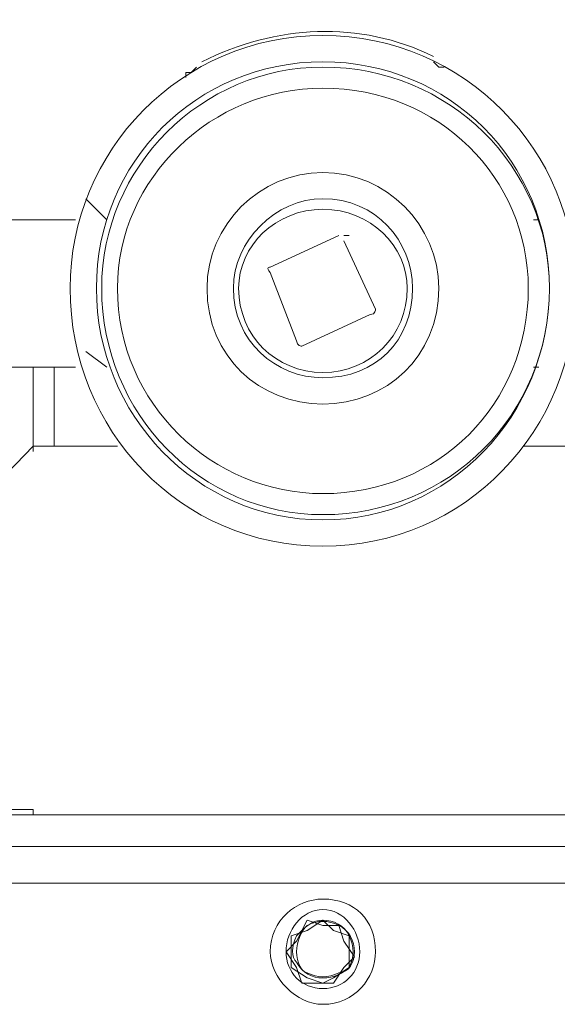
# Model space of a CAD drawing. Header units: millimetres. Extents: x -4829 to 407013, y -34854 to 354532.
# Tile 16 of 75: x 19596 to 19717, y -18274 to -18054. Entities that reach past the tile are written whole.
import ezdxf

# ---------------------------------------------------------------- set-up
doc = ezdxf.new("R2010")
doc.units = ezdxf.units.MM
doc.header["$LTSCALE"] = 15

# ---------------------------------------------------------------- blocks, each defined once
blk = doc.blocks.new('A$Cf38c0126')
at = {"linetype": 'Continuous', "lineweight": 5}
for points in [[(13179.21, -11771.64), (13179.21, -11770.46), (13180.39, -11770.46), (13181.56, -11769.28)], [(13234.59, -11768.1), (13235.77, -11769.28), (13236.95, -11769.28)], [(13161.53, -11803.46), (13156.82, -11798.74), (13156.82, -11798.74)], [(13154.46, -11803.46), (13044.87, -11803.46), (13044.87, -11803.46)], [(13258.16, -11803.46), (13256.98, -11803.46), (13256.98, -11803.46)], [(13198.06, -11814.06), (13213.38, -11806.99), (13213.38, -11806.99)], [(13214.56, -11808.17), (13221.63, -11823.49), (13221.63, -11823.49)], [(13203.95, -11830.56), (13198.06, -11815.24), (13198.06, -11815.24)], [(13220.45, -11824.67), (13205.13, -11831.74), (13205.13, -11831.74)], [(13161.53, -11836.45), (13156.82, -11832.92), (13156.82, -11832.92)], [(13044.87, -11836.45), (13154.46, -11836.45), (13154.46, -11836.45)], [(13145.03, -11836.45), (13145.03, -11855.31), (13145.03, -11855.31)], [(13149.75, -11854.13), (13149.75, -11836.45), (13149.75, -11836.45)], [(13256.98, -11836.45), (13258.16, -11836.45), (13258.16, -11836.45)], [(13112.04, -11888.3), (13145.03, -11854.13), (13145.03, -11854.13)], [(13145.03, -11854.13), (13163.89, -11854.13), (13163.89, -11854.13)], [(13254.63, -11854.13), (13273.48, -11854.13), (13273.48, -11854.13)], [(13107.32, -11943.69), (13107.32, -11936.62), (13114.39, -11936.62), (13304.12, -11936.62)], [(13145.03, -11935.44), (13121.46, -11935.44), (13121.46, -11935.44)], [(13145.03, -11936.62), (13145.03, -11935.44), (13145.03, -11935.44)], [(12711.37, -11943.69), (13707.14, -11943.69), (13707.14, -11943.69)], [(13700.07, -11951.94), (12718.44, -11951.94), (12718.44, -11951.94)], [(13209.85, -11961.37), (13206.31, -11960.19), (13203.95, -11964.9)], [(13212.2, -11962.55), (13209.85, -11960.19), (13206.31, -11962.55)], [(13214.56, -11964.9), (13213.38, -11961.37), (13209.85, -11961.37)], [(13206.31, -11962.55), (13202.78, -11963.72), (13202.78, -11967.26), (13202.78, -11970.79), (13206.31, -11973.15)], [(13215.74, -11967.26), (13215.74, -11963.72), (13212.2, -11962.55)], [(13203.95, -11964.9), (13201.6, -11967.26), (13201.6, -11967.26)], [(13214.56, -11970.79), (13216.92, -11968.44), (13214.56, -11964.9)], [(13201.6, -11967.26), (13203.95, -11970.79), (13203.95, -11970.79)], [(13212.2, -11973.15), (13215.74, -11970.79), (13215.74, -11967.26)], [(13203.95, -11970.79), (13205.13, -11974.33), (13208.67, -11974.33)], [(13208.67, -11974.33), (13212.2, -11974.33), (13214.56, -11970.79)], [(13206.31, -11973.15), (13209.85, -11974.33), (13212.2, -11973.15)]]:
    blk.add_lwpolyline(points, dxfattribs=at)
for points in [[(13161.53, -11803.46), (13161.53, -11803.46)], [(13256.98, -11803.46), (13256.98, -11803.46)], [(13161.53, -11836.45), (13161.53, -11836.45)], [(13256.98, -11836.45), (13256.98, -11836.45)]]:
    blk.add_lwpolyline(points, close=True, dxfattribs=at)
for points in [[(13234.59, -11766.93), (13218.1, -11758.68), (13199.24, -11759.86), (13182.74, -11768.1)], [(13215.74, -11806.99), (13215.74, -11806.99), (13214.56, -11806.99), (13214.56, -11806.99)], [(13198.06, -11814.06), (13198.06, -11814.06), (13196.88, -11814.06), (13198.06, -11815.24)], [(13220.45, -11824.67), (13221.63, -11824.67), (13221.63, -11823.49), (13221.63, -11823.49)], [(13203.95, -11830.56), (13203.95, -11831.74), (13205.13, -11831.74), (13205.13, -11831.74)], [(13209.85, -11960.19), (13207.49, -11960.19), (13206.31, -11961.37), (13203.95, -11963.72)], [(13206.31, -11961.37), (13205.13, -11962.55), (13203.95, -11964.9), (13203.95, -11967.26)], [(13213.38, -11961.37), (13211.02, -11960.19), (13208.67, -11960.19), (13206.31, -11961.37)], [(13215.74, -11963.72), (13214.56, -11961.37), (13212.2, -11960.19), (13209.85, -11960.19)], [(13216.92, -11967.26), (13216.92, -11964.9), (13215.74, -11962.55), (13213.38, -11961.37)], [(13203.95, -11963.72), (13202.78, -11966.08), (13202.78, -11968.44), (13203.95, -11969.62)], [(13215.74, -11970.79), (13216.92, -11968.44), (13216.92, -11966.08), (13215.74, -11963.72)], [(13203.95, -11967.26), (13203.95, -11969.62), (13205.13, -11971.97), (13206.31, -11971.97)], [(13213.38, -11971.97), (13215.74, -11971.97), (13216.92, -11969.62), (13216.92, -11967.26)], [(13203.95, -11969.62), (13205.13, -11971.97), (13207.49, -11973.15), (13209.85, -11973.15)], [(13206.31, -11971.97), (13208.67, -11973.15), (13211.02, -11973.15), (13213.38, -11971.97)], [(13209.85, -11973.15), (13212.2, -11973.15), (13214.56, -11971.97), (13215.74, -11970.79)]]:
    blk.add_open_spline(points, degree=3, dxfattribs=at)
for points in [[(13266.41, -11818.78), (13266.41, -11788.14), (13241.66, -11762.21), (13209.85, -11762.21), (13209.85, -11762.21), (13178.03, -11762.21), (13153.28, -11788.14), (13153.28, -11818.78), (13153.28, -11818.78), (13153.28, -11850.59), (13178.03, -11876.52), (13209.85, -11876.52), (13209.85, -11876.52), (13241.66, -11876.52), (13266.41, -11850.59), (13266.41, -11818.78)], [(13260.52, -11818.78), (13260.52, -11790.49), (13238.13, -11768.1), (13209.85, -11768.1), (13209.85, -11768.1), (13181.56, -11768.1), (13159.17, -11790.49), (13159.17, -11818.78), (13159.17, -11818.78), (13159.17, -11847.06), (13181.56, -11870.63), (13209.85, -11870.63), (13209.85, -11870.63), (13238.13, -11870.63), (13260.52, -11847.06), (13260.52, -11818.78)], [(13260.52, -11818.78), (13260.52, -11791.67), (13238.13, -11769.28), (13209.85, -11769.28), (13209.85, -11769.28), (13182.74, -11769.28), (13160.35, -11791.67), (13160.35, -11818.78), (13160.35, -11818.78), (13160.35, -11847.06), (13182.74, -11869.45), (13209.85, -11869.45), (13209.85, -11869.45), (13238.13, -11869.45), (13260.52, -11847.06), (13260.52, -11818.78)], [(13255.8, -11818.78), (13255.8, -11794.03), (13235.77, -11774), (13209.85, -11774), (13209.85, -11774), (13185.1, -11774), (13163.89, -11794.03), (13163.89, -11818.78), (13163.89, -11818.78), (13163.89, -11844.7), (13185.1, -11864.74), (13209.85, -11864.74), (13209.85, -11864.74), (13235.77, -11864.74), (13255.8, -11844.7), (13255.8, -11818.78)], [(13235.77, -11818.78), (13235.77, -11804.64), (13223.99, -11792.85), (13209.85, -11792.85), (13209.85, -11792.85), (13195.71, -11792.85), (13183.92, -11804.64), (13183.92, -11818.78), (13183.92, -11818.78), (13183.92, -11834.1), (13195.71, -11844.7), (13209.85, -11844.7), (13209.85, -11844.7), (13223.99, -11844.7), (13235.77, -11834.1), (13235.77, -11818.78)], [(13229.88, -11818.78), (13229.88, -11808.17), (13221.63, -11798.74), (13209.85, -11798.74), (13209.85, -11798.74), (13199.24, -11798.74), (13189.81, -11808.17), (13189.81, -11818.78), (13189.81, -11818.78), (13189.81, -11830.56), (13199.24, -11838.81), (13209.85, -11838.81), (13209.85, -11838.81), (13221.63, -11838.81), (13229.88, -11830.56), (13229.88, -11818.78)], [(13228.7, -11818.78), (13228.7, -11809.35), (13220.45, -11801.1), (13209.85, -11801.1), (13209.85, -11801.1), (13199.24, -11801.1), (13190.99, -11809.35), (13190.99, -11818.78), (13190.99, -11818.78), (13190.99, -11829.38), (13199.24, -11837.63), (13209.85, -11837.63), (13209.85, -11837.63), (13220.45, -11837.63), (13228.7, -11829.38), (13228.7, -11818.78)], [(13221.63, -11967.26), (13221.63, -11960.19), (13216.92, -11955.48), (13209.85, -11955.48), (13209.85, -11955.48), (13203.95, -11955.48), (13198.06, -11960.19), (13198.06, -11967.26), (13198.06, -11967.26), (13198.06, -11973.15), (13203.95, -11979.04), (13209.85, -11979.04), (13209.85, -11979.04), (13216.92, -11979.04), (13221.63, -11973.15), (13221.63, -11967.26)], [(13218.1, -11967.26), (13218.1, -11962.55), (13214.56, -11957.83), (13209.85, -11957.83), (13209.85, -11957.83), (13205.13, -11957.83), (13201.6, -11962.55), (13201.6, -11967.26), (13201.6, -11967.26), (13201.6, -11971.97), (13205.13, -11975.51), (13209.85, -11975.51), (13209.85, -11975.51), (13214.56, -11975.51), (13218.1, -11971.97), (13218.1, -11967.26)]]:
    blk.add_open_spline(points, degree=3, knots=[0, 0, 0, 0, 0.0625, 0.0625, 0.0625, 0.062501, 0.125, 0.125, 0.125, 0.125001, 0.1875, 0.1875, 0.1875, 0.187501, 1, 1, 1, 1], dxfattribs=at)

msp = doc.modelspace()

# ---------------------------------------------------------------- block references
at = {"ltscale": 2}
msp.add_blockref('A$Cf38c0126', (6454.26, -6294.9), dxfattribs=at)

doc.saveas('drawing.dxf')
